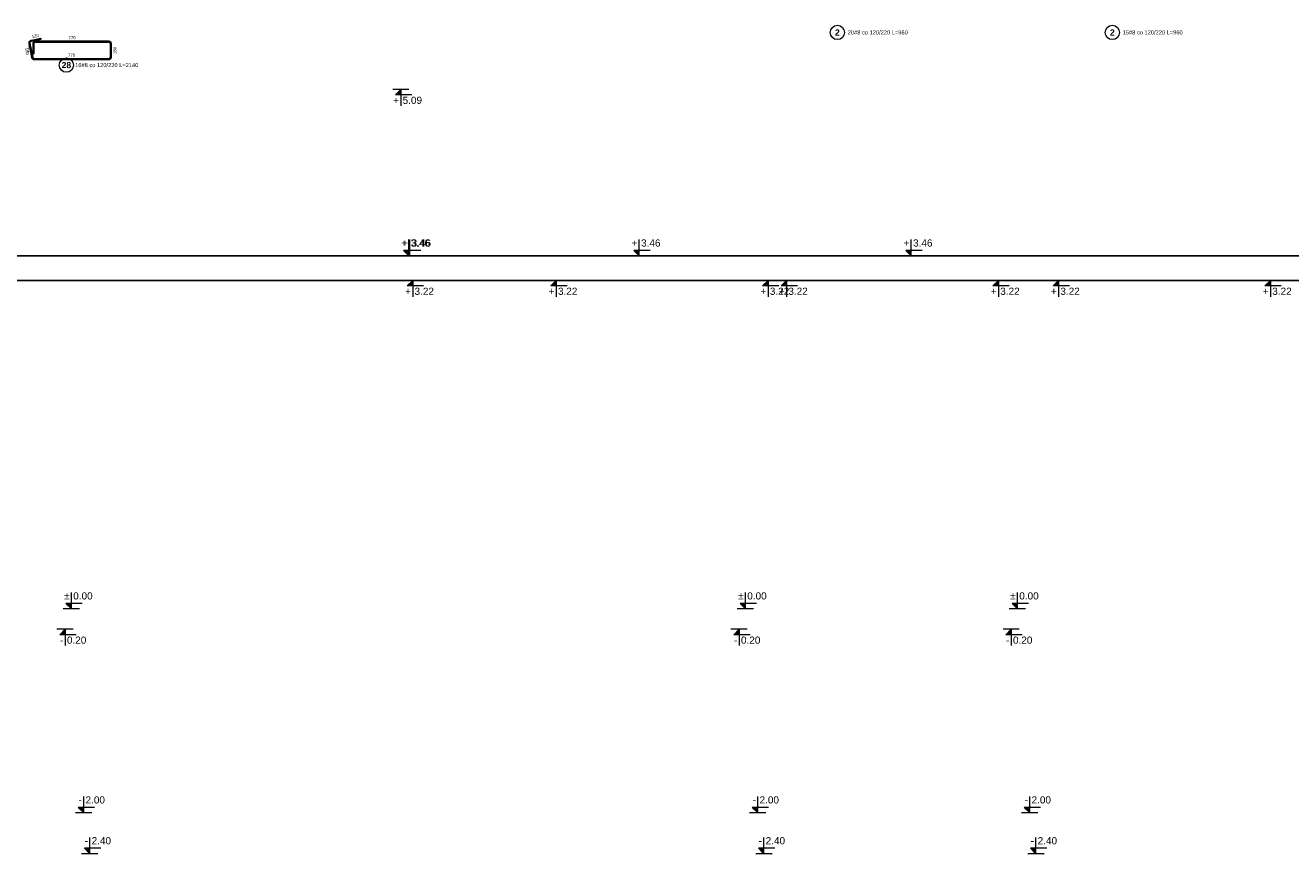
# Model space of a CAD drawing. Extents: x 3922 to 466978, y -142912 to 64503.
# Tile 53 of 62: x 454572 to 466978, y -129042 to -120921. Entities that reach past the tile are written whole.
import ezdxf
from ezdxf.enums import TextEntityAlignment as Align

# ---------------------------------------------------------------- set-up
doc = ezdxf.new("R2010")
doc.units = 0
doc.header["$LTSCALE"] = 10
doc.header["$MEASUREMENT"] = 0
doc.layers.add('RCAD_pręt wyrzucony', color=130, linetype='Continuous')
doc.layers.add('RCAD_symbole graficzne', color=7, linetype='Continuous')
doc.styles.add('style1', font='arial.ttf')
doc.styles.add('style3', font='arialbd.ttf')

msp = doc.modelspace()

# ---------------------------------------------------------------- hatches: boundary and pattern name
at = {"layer": 'RCAD_pręt wyrzucony'}
h = msp.add_hatch(color=4, dxfattribs=at)
edge = h.paths.add_edge_path(flags=0)
edge.add_line((454627.61067, -121069.80598), (454629.20002, -121077.64651))
edge.add_arc((454632.37873, -121093.32757), 16, 101.459155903, 191.459155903)
edge.add_line((454616.69766, -121096.50628), (454608.85713, -121098.09564))
edge.add_arc((454632.37873, -121093.32757), 24, 461.459155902, 551.459155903, ccw=False)
for points in [[(454629.20002, -121077.64651), (454627.61067, -121069.80598), (454725.61732, -121049.93904), (454727.20668, -121057.77958)], [(454671.50064, -121085.24178), (454671.50064, -121077.24178), (455389.68103, -121077.24178), (455389.68103, -121085.24178)], [(454645.05968, -121236.42049), (454637.21915, -121238.00984), (454608.85713, -121098.09564), (454616.69766, -121096.50628)], [(454655.50064, -121201.24178), (454647.50064, -121201.24178), (454647.50064, -121101.24178), (454655.50064, -121101.24178)], [(455405.68103, -121101.24178), (455413.68103, -121101.24178), (455413.68103, -121233.24178), (455405.68103, -121233.24178)], [(455389.68103, -121249.24178), (455389.68103, -121257.24178), (454660.74074, -121257.24178), (454660.74074, -121249.24178)]]:
    msp.add_hatch(color=4, dxfattribs=at).paths.add_polyline_path(points, flags=0)
h = msp.add_hatch(color=4, dxfattribs=at)
edge = h.paths.add_edge_path(flags=0)
edge.add_line((454671.50064, -121077.24178), (454671.50064, -121085.24178))
edge.add_arc((454671.50064, -121101.24178), 16, 90, 180)
edge.add_line((454655.50064, -121101.24178), (454647.50064, -121101.24178))
edge.add_arc((454671.50064, -121101.24178), 24, 450, 540, ccw=False)
h = msp.add_hatch(color=4, dxfattribs=at)
edge = h.paths.add_edge_path(flags=0)
edge.add_line((455413.68103, -121101.24178), (455405.68103, -121101.24178))
edge.add_arc((455389.68103, -121101.24178), 16, 0, 89.999999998)
edge.add_line((455389.68103, -121085.24178), (455389.68103, -121077.24178))
edge.add_arc((455389.68103, -121101.24178), 24, 360, 450, ccw=False)
h = msp.add_hatch(color=4, dxfattribs=at)
edge = h.paths.add_edge_path(flags=0)
edge.add_line((454637.21915, -121238.00984), (454645.05968, -121236.42049))
edge.add_arc((454660.74074, -121233.24178), 16, -168.540844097, -90)
edge.add_line((454660.74074, -121249.24178), (454660.74074, -121257.24178))
edge.add_arc((454660.74074, -121233.24178), 24, 191.459155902, 270, ccw=False)
h = msp.add_hatch(color=4, dxfattribs=at)
edge = h.paths.add_edge_path(flags=0)
edge.add_line((455389.68103, -121257.24178), (455389.68103, -121249.24178))
edge.add_arc((455389.68103, -121233.24178), 16, -90, 0)
edge.add_line((455405.68103, -121233.24178), (455413.68103, -121233.24178))
edge.add_arc((455389.68103, -121233.24178), 24, 270, 360, ccw=False)
at = {"layer": 'RCAD_symbole graficzne'}
for points in [[(458200.14341, -121603.40082), (458253.47674, -121550.06748), (458253.47674, -121603.40082)], [(458278.69659, -123128.64289), (458332.02992, -123181.97622), (458332.02992, -123128.64289)], [(458288.26188, -123128.64289), (458341.59521, -123181.97622), (458341.59521, -123128.64289)], [(460537.61608, -123128.64289), (460590.94941, -123181.97622), (460590.94941, -123128.64289)], [(463204.36352, -123128.64289), (463257.69685, -123181.97622), (463257.69685, -123128.64289)], [(458316.60191, -123475.30956), (458369.93524, -123421.97622), (458369.93524, -123475.30956)], [(459722.74393, -123475.30956), (459776.07726, -123421.97622), (459776.07726, -123475.30956)], [(461800.09278, -123475.30956), (461853.42612, -123421.97622), (461853.42612, -123475.30956)], [(461981.66342, -123475.30956), (462034.99675, -123421.97622), (462034.99675, -123475.30956)], [(464059.01227, -123475.30956), (464112.3456, -123421.97622), (464112.3456, -123475.30956)], [(464648.41086, -123475.30956), (464701.74419, -123421.97622), (464701.74419, -123475.30956)], [(466725.75971, -123475.30956), (466779.09305, -123421.97622), (466779.09305, -123475.30956)], [(454970.54961, -126588.64289), (455023.88294, -126641.97622), (455023.88294, -126588.64289)], [(461578.80165, -126588.64289), (461632.13498, -126641.97622), (461632.13498, -126588.64289)], [(464245.54909, -126588.64289), (464298.88243, -126641.97622), (464298.88243, -126588.64289)], [(454908.81382, -126895.30956), (454962.14716, -126841.97622), (454962.14716, -126895.30956)], [(461517.06586, -126895.30956), (461570.3992, -126841.97622), (461570.3992, -126895.30956)], [(464183.81331, -126895.30956), (464237.14664, -126841.97622), (464237.14664, -126895.30956)], [(455091.19845, -128588.64289), (455144.53179, -128641.97622), (455144.53179, -128588.64289)], [(461699.45049, -128588.64289), (461752.78383, -128641.97622), (461752.78383, -128588.64289)], [(464366.19794, -128588.64289), (464419.53127, -128641.97622), (464419.53127, -128588.64289)], [(455150.83857, -128988.64289), (455204.1719, -129041.97622), (455204.1719, -128988.64289)], [(461759.09061, -128988.64289), (461812.42394, -129041.97622), (461812.42394, -128988.64289)], [(464425.83805, -128988.64289), (464479.17139, -129041.97622), (464479.17139, -128988.64289)]]:
    msp.add_hatch(color=1, dxfattribs=at).paths.add_polyline_path(points, flags=0)

# ---------------------------------------------------------------- linework, layer by layer
at = {"layer": 'Defpoints'}
for p in [(382133.5222, -123181.97622), (395614.1618, -123181.97622), (387531.97264, -123181.97622), (401012.61224, -123181.97622), (379175.3442, -123181.97622), (392655.9838, -123181.97622), (384573.79464, -123181.97622), (398054.43424, -123181.97622), (382161.86223, -123421.97622), (395642.50183, -123421.97622), (387560.31267, -123421.97622), (401040.95228, -123421.97622), (379203.68423, -123421.97622), (392684.32383, -123421.97622), (384602.13467, -123421.97622), (398082.77428, -123421.97622)]:
    msp.add_xline(p, (1, 0), dxfattribs=at)
at = {"layer": 'RCAD_pręt wyrzucony', "color": 4}
for p, q in [((454627.61067, -121069.80598), (454725.61732, -121049.93904)), ((454629.20002, -121077.64651), (454727.20668, -121057.77958)), ((454671.50064, -121077.24178), (455389.68103, -121077.24178)), ((454725.61732, -121049.93904), (454727.20668, -121057.77958)), ((454637.21915, -121238.00984), (454608.85713, -121098.09564)), ((454645.05968, -121236.42049), (454616.69766, -121096.50628)), ((454647.50064, -121201.24178), (454647.50064, -121101.24178)), ((454647.50064, -121201.24178), (454655.50064, -121201.24178)), ((454655.50064, -121201.24178), (454655.50064, -121101.24178)), ((454671.50064, -121085.24178), (455389.68103, -121085.24178)), ((455405.68103, -121101.24178), (455405.68103, -121233.24178)), ((455413.68103, -121101.24178), (455413.68103, -121233.24178)), ((455389.68103, -121249.24178), (454660.74074, -121249.24178)), ((455389.68103, -121257.24178), (454660.74074, -121257.24178))]:
    msp.add_line(p, q, dxfattribs=at)
at = {"layer": 'RCAD_pręt wyrzucony', "color": 8, "lineweight": 0}
for centre in [(462533.54611, -120990.95029), (465228.86385, -120990.95029), (454974.6682, -121311.36377)]:
    msp.add_circle(centre, 70, dxfattribs=at)
at = {"layer": 'RCAD_pręt wyrzucony', "color": 4}
for centre, radius, start, end in [((454632.37873, -121093.32757), 24, 101.459155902, 191.459155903), ((454632.37873, -121093.32757), 16, 101.459155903, 191.459155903), ((454671.50064, -121101.24178), 24, 90, 180), ((455389.68103, -121101.24178), 24, 360, 90), ((454671.50064, -121101.24178), 16, 90, 180), ((455389.68103, -121101.24178), 16, 360, 89.999999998), ((454660.74074, -121233.24178), 24, 191.459155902, 270), ((454660.74074, -121233.24178), 16, 191.459155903, 270), ((455389.68103, -121233.24178), 16, 270, 360), ((455389.68103, -121233.24178), 24, 270, 0)]:
    msp.add_arc(centre, radius, start, end, dxfattribs=at)
at = {"layer": 'RCAD_symbole graficzne', "color": 1, "lineweight": 0}
for p, q in [((458333.47674, -121550.06748), (458173.47674, -121550.06748)), ((458200.14341, -121603.40082), (458253.47674, -121550.06748)), ((458253.47674, -121550.06748), (458253.47674, -121710.06748)), ((458360.14341, -121603.40082), (458200.14341, -121603.40082)), ((458332.02992, -123181.97622), (458332.02992, -123021.97622)), ((458341.59521, -123181.97622), (458341.59521, -123021.97622)), ((460590.94941, -123181.97622), (460590.94941, -123021.97622)), ((463257.69685, -123181.97622), (463257.69685, -123021.97622)), ((458412.02992, -123181.97622), (458252.02992, -123181.97622)), ((458421.59521, -123181.97622), (458261.59521, -123181.97622)), ((458438.69659, -123128.64289), (458278.69659, -123128.64289)), ((458278.69659, -123128.64289), (458332.02992, -123181.97622)), ((458448.26188, -123128.64289), (458288.26188, -123128.64289)), ((458288.26188, -123128.64289), (458341.59521, -123181.97622)), ((460670.94941, -123181.97622), (460510.94941, -123181.97622)), ((460697.61608, -123128.64289), (460537.61608, -123128.64289)), ((460537.61608, -123128.64289), (460590.94941, -123181.97622)), ((463337.69685, -123181.97622), (463177.69685, -123181.97622)), ((463364.36352, -123128.64289), (463204.36352, -123128.64289)), ((463204.36352, -123128.64289), (463257.69685, -123181.97622)), ((458449.93524, -123421.97622), (458289.93524, -123421.97622)), ((458316.60191, -123475.30956), (458369.93524, -123421.97622)), ((458369.93524, -123421.97622), (458369.93524, -123581.97622)), ((459856.07726, -123421.97622), (459696.07726, -123421.97622)), ((459722.74393, -123475.30956), (459776.07726, -123421.97622)), ((459776.07726, -123421.97622), (459776.07726, -123581.97622)), ((461933.42612, -123421.97622), (461773.42612, -123421.97622)), ((461800.09278, -123475.30956), (461853.42612, -123421.97622)), ((461853.42612, -123421.97622), (461853.42612, -123581.97622)), ((462114.99675, -123421.97622), (461954.99675, -123421.97622)), ((461981.66342, -123475.30956), (462034.99675, -123421.97622)), ((462034.99675, -123421.97622), (462034.99675, -123581.97622)), ((464192.3456, -123421.97622), (464032.3456, -123421.97622)), ((464059.01227, -123475.30956), (464112.3456, -123421.97622)), ((464112.3456, -123421.97622), (464112.3456, -123581.97622)), ((464781.74419, -123421.97622), (464621.74419, -123421.97622)), ((464648.41086, -123475.30956), (464701.74419, -123421.97622)), ((464701.74419, -123421.97622), (464701.74419, -123581.97622)), ((466859.09305, -123421.97622), (466699.09305, -123421.97622)), ((466725.75971, -123475.30956), (466779.09305, -123421.97622)), ((466779.09305, -123421.97622), (466779.09305, -123581.97622)), ((458476.60191, -123475.30956), (458316.60191, -123475.30956)), ((459882.74393, -123475.30956), (459722.74393, -123475.30956)), ((461960.09278, -123475.30956), (461800.09278, -123475.30956)), ((462141.66342, -123475.30956), (461981.66342, -123475.30956)), ((464219.01227, -123475.30956), (464059.01227, -123475.30956)), ((464808.41086, -123475.30956), (464648.41086, -123475.30956)), ((466885.75971, -123475.30956), (466725.75971, -123475.30956)), ((455023.88294, -126641.97622), (455023.88294, -126481.97622)), ((461632.13498, -126641.97622), (461632.13498, -126481.97622)), ((464298.88243, -126641.97622), (464298.88243, -126481.97622)), ((455103.88294, -126641.97622), (454943.88294, -126641.97622)), ((455130.54961, -126588.64289), (454970.54961, -126588.64289)), ((454970.54961, -126588.64289), (455023.88294, -126641.97622)), ((461712.13498, -126641.97622), (461552.13498, -126641.97622)), ((461738.80165, -126588.64289), (461578.80165, -126588.64289)), ((461578.80165, -126588.64289), (461632.13498, -126641.97622)), ((464378.88243, -126641.97622), (464218.88243, -126641.97622)), ((464405.54909, -126588.64289), (464245.54909, -126588.64289)), ((464245.54909, -126588.64289), (464298.88243, -126641.97622)), ((455042.14716, -126841.97622), (454882.14716, -126841.97622)), ((454908.81382, -126895.30956), (454962.14716, -126841.97622)), ((455068.81382, -126895.30956), (454908.81382, -126895.30956)), ((454962.14716, -126841.97622), (454962.14716, -127001.97622)), ((461650.3992, -126841.97622), (461490.3992, -126841.97622)), ((461517.06586, -126895.30956), (461570.3992, -126841.97622)), ((461677.06586, -126895.30956), (461517.06586, -126895.30956)), ((461570.3992, -126841.97622), (461570.3992, -127001.97622)), ((464317.14664, -126841.97622), (464157.14664, -126841.97622)), ((464183.81331, -126895.30956), (464237.14664, -126841.97622)), ((464343.81331, -126895.30956), (464183.81331, -126895.30956)), ((464237.14664, -126841.97622), (464237.14664, -127001.97622)), ((455144.53179, -128641.97622), (455144.53179, -128481.97622)), ((461752.78383, -128641.97622), (461752.78383, -128481.97622)), ((464419.53127, -128641.97622), (464419.53127, -128481.97622)), ((455224.53179, -128641.97622), (455064.53179, -128641.97622)), ((455251.19845, -128588.64289), (455091.19845, -128588.64289)), ((455091.19845, -128588.64289), (455144.53179, -128641.97622)), ((461832.78383, -128641.97622), (461672.78383, -128641.97622)), ((461859.45049, -128588.64289), (461699.45049, -128588.64289)), ((461699.45049, -128588.64289), (461752.78383, -128641.97622)), ((464499.53127, -128641.97622), (464339.53127, -128641.97622)), ((464526.19794, -128588.64289), (464366.19794, -128588.64289)), ((464366.19794, -128588.64289), (464419.53127, -128641.97622)), ((455204.1719, -129041.97622), (455204.1719, -128881.97622)), ((461812.42394, -129041.97622), (461812.42394, -128881.97622)), ((464479.17139, -129041.97622), (464479.17139, -128881.97622)), ((455310.83857, -128988.64289), (455150.83857, -128988.64289)), ((455150.83857, -128988.64289), (455204.1719, -129041.97622)), ((461919.09061, -128988.64289), (461759.09061, -128988.64289)), ((461759.09061, -128988.64289), (461812.42394, -129041.97622)), ((464585.83805, -128988.64289), (464425.83805, -128988.64289)), ((464425.83805, -128988.64289), (464479.17139, -129041.97622)), ((455284.1719, -129041.97622), (455124.1719, -129041.97622)), ((461892.42394, -129041.97622), (461732.42394, -129041.97622)), ((464559.17139, -129041.97622), (464399.17139, -129041.97622))]:
    msp.add_line(p, q, dxfattribs=at)

# ---------------------------------------------------------------- texts
at = {"layer": 'RCAD_pręt wyrzucony', "color": 1, "attachment_point": 5}
for s, insert, char_height, style in [('2', (462533.54611, -120990.95029), 60, 'style3'), ('2', (465228.86385, -120990.95029), 60, 'style3'), ('770', (455030.59084, -121042.24178), 30, 'style1'), ('770', (455025.21089, -121214.24178), 30, 'style1'), ('28', (454974.6682, -121311.36377), 60, 'style3')]:
    msp.add_mtext(s, dxfattribs=dict(at, insert=insert, char_height=char_height, style=style))
at = {"layer": 'RCAD_pręt wyrzucony', "color": 1, "char_height": 30, "attachment_point": 5, "style": 'style1'}
for s, insert, rotation in [('120', (454669.66057, -121025.57018), 11.459155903), ('180', (454588.73581, -121175.00617), 281.459155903), ('120', (454612.50064, -121151.24178), 90), ('180', (455448.68103, -121167.24178), 90)]:
    msp.add_mtext(s, dxfattribs=dict(at, insert=insert, rotation=rotation))
at = {"layer": 'RCAD_pręt wyrzucony', "color": 2, "char_height": 40, "attachment_point": 5, "style": 'style1'}
for s, insert in [('20#8 co 120/220 L=960', (462929.12592, -120990.95029)), ('15#8 co 120/220 L=960', (465624.44366, -120990.95029)), ('16#8 co 120/220 L=2140', (455370.24801, -121311.36377))]:
    msp.add_mtext(s, dxfattribs=dict(at, insert=insert))
at = {"layer": 'RCAD_symbole graficzne', "color": 2, "style": 'style1'}
for s, p in [('+', (458235.69896, -121621.17859)), ('+', (458352.15747, -123493.08733)), ('+', (459758.29949, -123493.08733)), ('+', (461835.64834, -123493.08733)), ('+', (462017.21897, -123493.08733)), ('+', (464094.56782, -123493.08733)), ('+', (464683.96641, -123493.08733)), ('+', (466761.31527, -123493.08733)), ('-', (454944.36938, -126913.08733)), ('-', (461552.62142, -126913.08733)), ('-', (464219.36886, -126913.08733))]:
    msp.add_text(s, height=70, dxfattribs=at).set_placement(p, align=Align.TOP_RIGHT)
for s, p in [('5.09 ', (458271.25452, -121621.17859)), ('3.22 ', (458387.71302, -123493.08733)), ('3.22 ', (459793.85504, -123493.08733)), ('3.22 ', (461871.2039, -123493.08733)), ('3.22 ', (462052.77453, -123493.08733)), ('3.22 ', (464130.12338, -123493.08733)), ('3.22 ', (464719.52197, -123493.08733)), ('3.22 ', (466796.87082, -123493.08733)), ('0.20 ', (454979.92494, -126913.08733)), ('0.20 ', (461588.17697, -126913.08733)), ('0.20 ', (464254.92442, -126913.08733))]:
    msp.add_text(s, height=70, dxfattribs=at).set_placement(p, align=Align.TOP_LEFT)
for s, p in [('+', (458314.25215, -123110.86511)), ('+', (458323.81743, -123110.86511)), ('+', (460573.17163, -123110.86511)), ('+', (463239.91907, -123110.86511)), ('±', (455006.10517, -126570.86511)), ('±', (461614.35721, -126570.86511)), ('±', (464281.10465, -126570.86511)), ('-', (455126.75401, -128570.86511)), ('-', (461735.00605, -128570.86511)), ('-', (464401.75349, -128570.86511)), ('-', (455186.39413, -128970.86511)), ('-', (461794.64617, -128970.86511)), ('-', (464461.39361, -128970.86511))]:
    msp.add_text(s, height=70, dxfattribs=at).set_placement(p, align=Align.BOTTOM_RIGHT)
for s, p in [('3.46 ', (458349.8077, -123110.86511)), ('3.46 ', (458359.37299, -123110.86511)), ('3.46 ', (460608.72719, -123110.86511)), ('3.46 ', (463275.47463, -123110.86511)), ('0.00 ', (455041.66072, -126570.86511)), ('0.00 ', (461649.91276, -126570.86511)), ('0.00 ', (464316.6602, -126570.86511)), ('2.00 ', (455162.30956, -128570.86511)), ('2.00 ', (461770.5616, -128570.86511)), ('2.00 ', (464437.30905, -128570.86511)), ('2.40 ', (455221.94968, -128970.86511)), ('2.40 ', (461830.20172, -128970.86511)), ('2.40 ', (464496.94916, -128970.86511))]:
    msp.add_text(s, height=70, dxfattribs=at).set_placement(p, align=Align.BOTTOM_LEFT)

doc.saveas('drawing.dxf')
